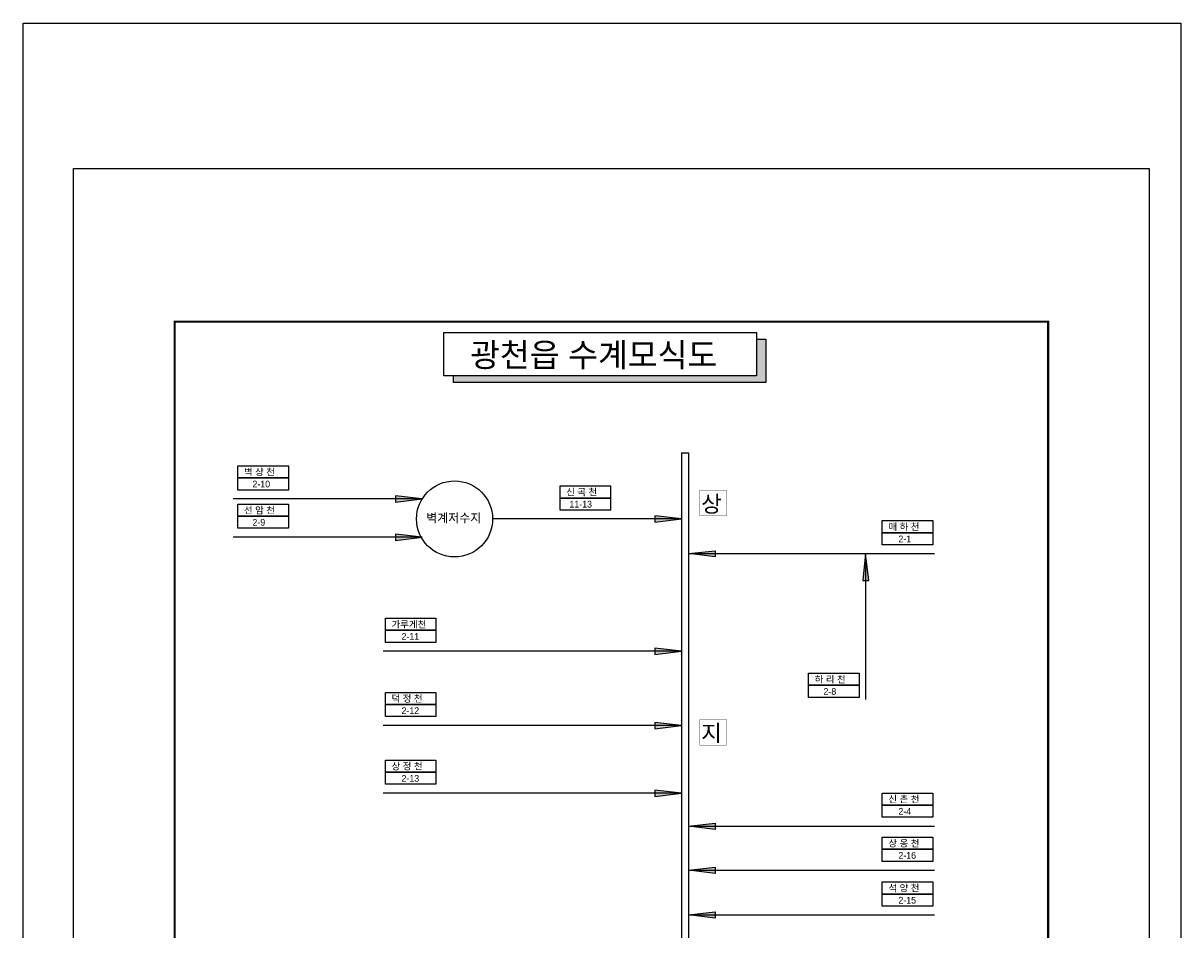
# Model space of a CAD drawing. Header units: millimetres. Extents: x 86260 to 374702, y -67927 to -24417.
# Tile 3 of 19: x 111839 to 138645, y -45422 to -24417. Entities that reach past the tile are written whole.
import ezdxf

# ---------------------------------------------------------------- set-up
doc = ezdxf.new("R2010")
doc.units = ezdxf.units.MM
doc.layers.get('DEFPOINTS').update_dxf_attribs({"color": 60})
for name, color, linetype in [('계획', 1, 'Continuous'), ('국가하천', 5, 'Continuous'), ('금회하천', 20, 'Continuous'), ('지방2급하천', 4, 'Continuous'), ('하천명', 7, 'Continuous')]:
    doc.layers.add(name, color=color, linetype=linetype)
doc.styles.add('한글', font='Dotum.ttf')

msp = doc.modelspace()

# ---------------------------------------------------------------- hatches: boundary and pattern name
at = {"layer": '계획'}
msp.add_hatch(color=0, dxfattribs=at).paths.add_polyline_path([(129037, -31737), (128816, -31737), (128816, -32586), (121803, -32586), (121803, -32739), (129037, -32739)])
at = {"layer": '금회하천'}
h = msp.add_hatch(color=256, dxfattribs=at)
h.paths.add_polyline_path([(120462, -35369), (120462, -35437), (121080, -35437)])
h.paths.add_polyline_path([(121080, -35437), (120462, -35437), (120462, -35514)])
h = msp.add_hatch(color=256, dxfattribs=at)
h.paths.add_polyline_path([(126467, -35834), (126467, -35903), (127086, -35903)])
h.paths.add_polyline_path([(127086, -35903), (126467, -35903), (126467, -35979)])
h = msp.add_hatch(color=256, dxfattribs=at)
h.paths.add_polyline_path([(120462, -36255), (120462, -36323), (121080, -36323)])
h.paths.add_polyline_path([(121080, -36323), (120462, -36323), (120462, -36400)])
h = msp.add_hatch(color=256, dxfattribs=at)
h.paths.add_polyline_path([(127859, -36639), (127859, -36707), (127241, -36707)])
h.paths.add_polyline_path([(127241, -36707), (127859, -36707), (127859, -36784)])
h = msp.add_hatch(color=256, dxfattribs=at)
h.paths.add_polyline_path([(131278, -37326), (131346, -37326), (131346, -36707)])
h.paths.add_polyline_path([(131346, -36707), (131346, -37326), (131423, -37326)])
h = msp.add_hatch(color=256, dxfattribs=at)
h.paths.add_polyline_path([(126467, -38899), (126467, -38967), (127086, -38967)])
h.paths.add_polyline_path([(127086, -38967), (126467, -38967), (126467, -39044)])
h = msp.add_hatch(color=256, dxfattribs=at)
h.paths.add_polyline_path([(126467, -40618), (126467, -40686), (127086, -40686)])
h.paths.add_polyline_path([(127086, -40686), (126467, -40686), (126467, -40763)])
h = msp.add_hatch(color=256, dxfattribs=at)
h.paths.add_polyline_path([(126467, -42185), (126467, -42253), (127086, -42253)])
h.paths.add_polyline_path([(127086, -42253), (126467, -42253), (126467, -42330)])
h = msp.add_hatch(color=256, dxfattribs=at)
h.paths.add_polyline_path([(127859, -42950), (127859, -43018), (127241, -43018)])
h.paths.add_polyline_path([(127241, -43018), (127859, -43018), (127859, -43095)])
h = msp.add_hatch(color=256, dxfattribs=at)
h.paths.add_polyline_path([(127859, -43971), (127859, -44039), (127241, -44039)])
h.paths.add_polyline_path([(127241, -44039), (127859, -44039), (127859, -44116)])
h = msp.add_hatch(color=256, dxfattribs=at)
h.paths.add_polyline_path([(127859, -45008), (127859, -45076), (127241, -45076)])
h.paths.add_polyline_path([(127241, -45076), (127859, -45076), (127859, -45153)])

# ---------------------------------------------------------------- linework, layer by layer
for const_width in [50, 30]:
    msp.add_lwpolyline([(115347, -31333), (135573, -31333), (135573, -59976), (115347, -59976)], close=True, dxfattribs=dict(const_width=const_width))
for points in [[(116809, -34672), (117980, -34672), (117980, -34953), (116809, -34953)], [(116809, -34953), (117980, -34953), (117980, -35234), (116809, -35234)], [(124271, -35138), (125442, -35138), (125442, -35418), (124271, -35418)], [(116809, -35558), (117980, -35558), (117980, -35839), (116809, -35839)], [(124271, -35418), (125442, -35418), (125442, -35699), (124271, -35699)], [(116809, -35839), (117980, -35839), (117980, -36120), (116809, -36120)], [(131732, -35942), (132903, -35942), (132903, -36223), (131732, -36223)], [(131732, -36223), (132903, -36223), (132903, -36504), (131732, -36504)], [(120227, -38202), (121398, -38202), (121398, -38483), (120227, -38483)], [(120227, -38483), (121398, -38483), (121398, -38764), (120227, -38764)], [(130023, -39475), (131194, -39475), (131194, -39756), (130023, -39756)], [(120227, -39921), (121398, -39921), (121398, -40202), (120227, -40202)], [(130023, -39756), (131194, -39756), (131194, -40037), (130023, -40037)], [(120227, -40202), (121398, -40202), (121398, -40483), (120227, -40483)], [(120227, -41488), (121398, -41488), (121398, -41769), (120227, -41769)], [(120227, -41769), (121398, -41769), (121398, -42050), (120227, -42050)], [(131732, -42253), (132903, -42253), (132903, -42534), (131732, -42534)], [(131732, -42534), (132903, -42534), (132903, -42815), (131732, -42815)], [(131732, -43274), (132903, -43274), (132903, -43555), (131732, -43555)], [(131732, -43555), (132903, -43555), (132903, -43836), (131732, -43836)], [(131732, -44312), (132903, -44312), (132903, -44592), (131732, -44592)], [(131732, -44592), (132903, -44592), (132903, -44873), (131732, -44873)]]:
    msp.add_lwpolyline(points, close=True)
at = {"layer": 'DEFPOINTS', "color": 62}
msp.add_lwpolyline([(113006, -27781), (137914, -27781), (137914, -62317), (113006, -62317)], close=True, dxfattribs=at)
at = {"layer": '계획', "color": 0}
msp.add_lwpolyline([(121582, -31585), (128816, -31585), (128816, -32586), (121582, -32586)], close=True, dxfattribs=at)
msp.add_lwpolyline([(128816, -31737), (129037, -31737), (129037, -32739), (121803, -32739), (121803, -32586)], dxfattribs=at)
at = {"layer": '국가하천', "color": 6}
msp.add_lwpolyline([(111839, -24417), (138645, -24417), (138645, -67927), (111839, -67927)], close=True, dxfattribs=at)
at = {"layer": '국가하천'}
msp.add_circle((121828, -35903), 881, dxfattribs=at)
at = {"layer": '금회하천'}
for points in [[(121080, -35437), (120462, -35369), (120462, -35514), (121080, -35437)], [(121080, -35437), (116703, -35437)], [(127086, -35903), (122708, -35903)], [(127086, -35903), (126467, -35834), (126467, -35979), (127086, -35903)], [(121080, -36323), (116703, -36323)], [(121080, -36323), (120462, -36255), (120462, -36400), (121080, -36323)], [(127241, -36707), (127859, -36639), (127859, -36784), (127241, -36707)], [(127241, -36707), (132938, -36707)], [(131346, -36707), (131278, -37326), (131423, -37326), (131346, -36707)], [(131346, -36707), (131346, -40083)], [(127086, -38967), (120172, -38967)], [(127086, -38967), (126467, -38899), (126467, -39044), (127086, -38967)], [(127086, -40686), (120172, -40686)], [(127086, -40686), (126467, -40618), (126467, -40763), (127086, -40686)], [(127086, -42253), (120172, -42253)], [(127086, -42253), (126467, -42185), (126467, -42330), (127086, -42253)], [(127241, -43018), (127859, -42950), (127859, -43095), (127241, -43018)], [(127241, -43018), (132938, -43018)], [(127241, -44039), (127859, -43971), (127859, -44116), (127241, -44039)], [(127241, -44039), (132938, -44039)], [(127241, -45076), (127859, -45008), (127859, -45153), (127241, -45076)], [(127241, -45076), (132938, -45076)]]:
    msp.add_lwpolyline(points, dxfattribs=at)
at = {"layer": '지방2급하천'}
msp.add_line((127086, -34372), (127241, -34372), dxfattribs=at)
for points in [[(127086, -34372), (127086, -50051)], [(127241, -34372), (127241, -50051)]]:
    msp.add_lwpolyline(points, dxfattribs=at)
at = {"layer": '하천명', "const_width": 9.78}
for points in [[(127508, -35237), (128127, -35237), (128127, -35830), (127508, -35830)], [(127508, -40547), (128127, -40547), (128127, -41141), (127508, -41141)]]:
    msp.add_lwpolyline(points, close=True, dxfattribs=at)

# ---------------------------------------------------------------- texts
at = {"layer": '하천명', "color": 7, "style": '한글'}
msp.add_text('광천읍 수계모식도', height=550, dxfattribs=at).set_placement((122189, -32378))
at = {"layer": '하천명', "style": '한글'}
for s, height, p in [('벽 상 천', 156, (116952, -34893, 312)), ('2-10', 156, (117148, -35173, 312)), ('신 곡 천', 156, (124413, -35358, 312)), ('상', 380, (127539, -35744, 760)), ('선 암 천', 156, (116952, -35779, 312)), ('11-13', 156, (124488, -35639, 312)), ('2-9', 156, (117148, -36059, 312)), ('벽계저수지', 202.8, (121173, -35983, 406)), ('매 하 천', 156, (131875, -36163, 312)), ('2-1', 156, (132105, -36444, 312)), ('가루게천', 156, (120369, -38423, 312)), ('2-11', 156, (120600, -38703, 312)), ('하 리 천', 156, (130166, -39696, 312)), ('2-8', 156, (130371, -39977, 312)), ('덕 정 천', 156, (120369, -40142, 312)), ('2-12', 156, (120600, -40422, 312)), ('지', 380, (127539, -41054, 760)), ('상 정 천', 156, (120369, -41709, 312)), ('2-13', 156, (120600, -41990, 312)), ('신 촌 천', 156, (131875, -42474, 312)), ('2-4', 156, (132105, -42755, 312)), ('상 옹 천', 156, (131875, -43494, 312)), ('2-16', 156, (132105, -43775, 312)), ('석 양 천', 156, (131875, -44532, 312)), ('2-15', 156, (132105, -44813, 312))]:
    msp.add_text(s, height=height, dxfattribs=at).set_placement(p)

doc.saveas('drawing.dxf')
